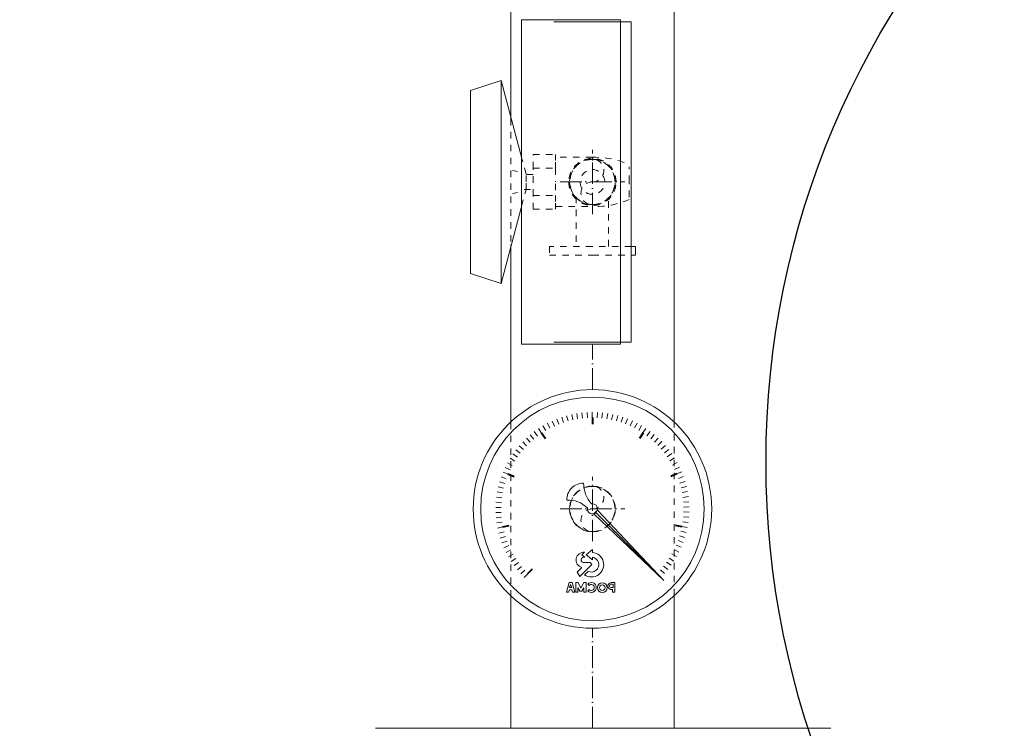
# Model space of a CAD drawing. Header units: millimetres. Extents: x 9824119 to 13672909, y -72394 to 462135.
# Tile 172 of 256: x 10118465 to 10118923, y -974 to -644. Entities that reach past the tile are written whole.
import ezdxf

# ---------------------------------------------------------------- set-up
doc = ezdxf.new("R2010")
doc.units = ezdxf.units.MM
doc.linetypes.add('ADSK_Осевая', pattern=[14, 10, -2, 0, -2])
doc.linetypes.add('ADSK_Скрыто', pattern=[6, 3, -3])
for name, color, linetype, lineweight in [('A-DETL-GENF', 7, 'Continuous', 18), ('A-DETL-HDLN', 7, 'ADSK_Скрыто', 9), ('M-EQPM', 7, 'Continuous', 18), ('P-PIPE', 7, 'Continuous', 18), ('P-PIPE-CNTR', 7, 'ADSK_Осевая', 18)]:
    doc.layers.add(name, color=color, linetype=linetype, lineweight=lineweight)
doc.layers.add('Номера', color=5, linetype='Continuous')
doc.styles.add('ISOCPEUR', font='isocpeui.ttf')

# ---------------------------------------------------------------- blocks, each defined once
blk = doc.blocks.new('ROSMA_Manometr_PreciseMeasurements - 610-619660-В_Этаж 01_Отопление')
at = {"layer": 'P-PIPE', "color": 1, "true_color": 0xff0000}
for p, q in [((-75.5, 33), (-75.5, -13)), ((75.5, 33), (-75.5, 33)), ((75.5, -13), (75.5, 33)), ((-74.5, 18), (-74.5, -18)), ((74.5, -18), (74.5, 18)), ((-75.5, -13), (75.5, -13)), ((-74.5, -18), (74.5, -18))]:
    blk.add_line(p, q, dxfattribs=at)
blk = doc.blocks.new('ROSMA_Thermometr_CorrosionResistant - 51-619661-В_Этаж 01_Отопление')
at = {"layer": 'M-EQPM', "color": 1, "true_color": 0xff0000}
for p, q in [((-10.49, 38.78), (-9.41, 38.78)), ((-10.49, 34.31), (-10.49, 38.78)), ((-9.41, 38.78), (-9.41, 37.49)), ((-9.41, 37.49), (-8.36, 37.49)), ((1.52, 37.49), (2.16, 38.07)), ((4.01, 38.8), (2.96, 38.8)), ((2.96, 38.8), (2.96, 34.23)), ((4.01, 36.69), (4.01, 38.8)), ((4.93, 38.23), (4.01, 36.69)), ((4.08, 34.23), (5.36, 36.84)), ((5.82, 38.23), (4.93, 38.23)), ((5.36, 36.84), (6.69, 34.23)), ((6.76, 36.73), (5.82, 38.23)), ((6.76, 38.8), (6.76, 36.73)), ((7.73, 38.8), (6.76, 38.8)), ((7.73, 34.23), (7.73, 38.8)), ((9.21, 38.8), (8.22, 38.8)), ((8.22, 38.8), (9.42, 34.31)), ((9.56, 37.65), (9.21, 38.8)), ((10.75, 37.65), (9.56, 37.65)), ((11.1, 38.8), (10.75, 37.65)), ((10.87, 34.31), (12.08, 38.8)), ((12.08, 38.8), (11.1, 38.8)), ((-8.59, 34.31), (-10.49, 34.31)), ((-9.57, 36.63), (-8.71, 36.63)), ((-9.57, 35.07), (-9.57, 36.63)), ((-8.71, 35.07), (-9.57, 35.07)), ((2.16, 35.03), (1.53, 35.66)), ((2.96, 34.23), (4.08, 34.23)), ((6.69, 34.23), (7.73, 34.23)), ((9.42, 34.31), (10.87, 34.31)), ((10.18, 35.18), (9.66, 36.63)), ((9.66, 36.63), (10.62, 36.63)), ((10.62, 36.63), (10.18, 35.18)), ((-35.1, 28.16), (-33.12, 26.56)), ((-33.54, 30), (-31.66, 28.3)), ((-31.89, 31.75), (-30.65, 30.51)), ((31.75, 31.89), (29.95, 30.09)), ((33.39, 30.16), (31.5, 28.47)), ((34.94, 28.35), (32.97, 26.76)), ((-37.91, 24.24), (-35.77, 22.87)), ((-36.56, 26.24), (-34.5, 24.75)), ((36.44, 26.4), (34.38, 24.92)), ((37.8, 24.41), (35.67, 23.04)), ((-40.28, 20.05), (-38.01, 18.92)), ((-39.15, 22.18), (-36.95, 20.92)), ((39.05, 22.35), (36.85, 21.1)), ((40.19, 20.23), (37.92, 19.1)), ((-42.2, 15.63), (-39.82, 14.74)), ((-41.3, 17.87), (-38.97, 16.85)), ((41.22, 18.05), (38.89, 17.04)), ((42.13, 15.82), (39.75, 14.93)), ((-43.63, 11.03), (-41.17, 10.4)), ((-42.97, 13.35), (-40.55, 12.59)), ((42.91, 13.54), (40.49, 12.78)), ((43.58, 11.23), (41.12, 10.6)), ((-44.56, 6.3), (-42.04, 5.94)), ((-44.15, 8.68), (-41.66, 8.19)), ((44.11, 8.88), (41.63, 8.38)), ((44.53, 6.5), (42.01, 6.14)), ((-44.97, 1.51), (-42.44, 1.42)), ((-44.83, 3.91), (-42.3, 3.68)), ((44.81, 4.11), (42.28, 3.88)), ((44.97, 1.71), (42.43, 1.62)), ((-44.99, -0.9), (-42.45, -0.86)), ((-44.88, -3.31), (-42.35, -3.13)), ((44.89, -3.11), (42.36, -2.93)), ((44.99, -0.7), (42.46, -0.66)), ((-44.64, -5.71), (-42.12, -5.39)), ((-44.27, -8.09), (-41.77, -7.64)), ((44.3, -7.89), (41.8, -7.44)), ((44.66, -5.51), (42.14, -5.19)), ((-43.77, -10.45), (-41.3, -9.86)), ((-43.15, -12.77), (-40.71, -12.06)), ((43.2, -12.58), (40.77, -11.87)), ((43.82, -10.25), (41.35, -9.67)), ((-42.4, -15.06), (-40.01, -14.22)), ((-41.54, -17.31), (-39.19, -16.34)), ((40.64, -19.33), (38.35, -18.23)), ((41.61, -17.13), (39.27, -16.16)), ((42.47, -14.88), (40.08, -14.03)), ((-40.55, -19.51), (-38.26, -18.42)), ((-39.45, -21.65), (-37.22, -20.44)), ((-38.23, -23.73), (-36.07, -22.4)), ((38.34, -23.56), (36.18, -22.23)), ((39.54, -21.48), (37.31, -20.26)), ((-36.91, -25.75), (-34.82, -24.3)), ((-35.48, -27.68), (-33.47, -26.13)), ((35.6, -27.53), (33.59, -25.97)), ((37.02, -25.58), (34.94, -24.13)), ((-33.94, -29.54), (-32.02, -27.88)), ((-32.31, -31.32), (-30.49, -29.56)), ((-30.59, -33), (-28.86, -31.14)), ((30.74, -32.87), (29.01, -31.01)), ((32.45, -31.17), (30.62, -29.41)), ((34.07, -29.39), (32.16, -27.73)), ((-28.78, -34.59), (-27.15, -32.64)), ((-26.89, -36.08), (-25.37, -34.05)), ((-24.92, -37.47), (-23.51, -35.36)), ((-22.88, -38.75), (-21.58, -36.57)), ((23.05, -38.65), (21.75, -36.47)), ((25.08, -37.36), (23.67, -35.25)), ((27.05, -35.96), (25.53, -33.93)), ((28.93, -34.46), (27.31, -32.52)), ((-20.77, -39.92), (-19.59, -37.67)), ((-18.6, -40.97), (-17.55, -38.67)), ((-16.38, -41.91), (-15.45, -39.55)), ((-14.12, -42.73), (-13.31, -40.32)), ((-11.81, -43.42), (-11.14, -40.97)), ((12, -43.37), (11.33, -40.92)), ((14.31, -42.66), (13.5, -40.26)), ((16.57, -41.84), (15.64, -39.48)), ((18.78, -40.89), (17.73, -38.58)), ((20.95, -39.83), (19.77, -37.58)), ((-9.47, -43.99), (-8.93, -41.51)), ((-7.1, -44.44), (-6.69, -41.93)), ((-4.71, -44.75), (-4.44, -42.23)), ((-2.31, -44.94), (-2.17, -42.41)), ((0.1, -45), (0.1, -42.46)), ((2.51, -44.93), (2.37, -42.39)), ((4.91, -44.73), (4.64, -42.21)), ((7.3, -44.4), (6.89, -41.9)), ((9.66, -43.95), (9.12, -41.47))]:
    blk.add_line(p, q, dxfattribs=at)
at = {"layer": 'M-EQPM', "color": 1, "lineweight": 9, "true_color": 0xff0000}
for p, q in [((0.21, 25.8), (5.92, 31.51)), ((3.74, 30.62), (2.01, 29.05)), ((7.16, 29.43), (4.94, 27.2)), ((5.92, 31.51), (7.16, 29.43)), ((0, 23.7), (2.87, 21.29)), ((0, 22.48), (0, 23.7)), ((1.01, 25), (0.21, 25.8)), ((4.31, 25), (1.01, 25)), ((0, 18.88), (-0.04, 20.24)), ((2.87, 21.29), (0, 18.88)), ((3.61, 22.5), (4.36, 22.51)), ((4.95, 21.33), (3.61, 22.5)), ((3.66, 20.16), (4.95, 21.33))]:
    blk.add_line(p, q, dxfattribs=at)
at = {"layer": 'M-EQPM', "color": 1, "lineweight": 40, "true_color": 0xff0000}
for p, q in [((30.09, 30.09), (27.9, 27.9)), ((-41.73, 8.3), (-38.69, 7.7)), ((41.73, 8.3), (38.69, 7.7)), ((-39.31, -16.28), (-36.45, -15.1)), ((39.31, -16.28), (36.45, -15.1)), ((-23.64, -35.38), (-21.92, -32.8)), ((23.64, -35.38), (21.92, -32.8)), ((0, -42.55), (0, -39.45))]:
    blk.add_line(p, q, dxfattribs=at)
at = {"layer": 'M-EQPM', "color": 1, "true_color": 0xff0000}
for radius in [2.25, 1.3]:
    blk.add_circle((-4.59, 36.63), radius, dxfattribs=at)
for centre, radius, start, end in [((-8.86, 35.93), 1.64, 279.5805, 72.4278), ((0.47, 36.55), 2.28, 41.9353, 318.0647), ((0.51, 36.57), 1.37, 42.2874, 318.3072), ((-8.71, 35.85), 0.779, 270, 90)]:
    blk.add_arc(centre, radius, start, end, dxfattribs=at)
at = {"layer": 'M-EQPM', "color": 1, "lineweight": 9, "true_color": 0xff0000}
for centre, radius, start, end in [((0.46, 25.94), 5.71, 55.0182, 264.9818), ((0.51, 25.91), 3.47, 64.5163, 261.4837), ((4.02, 23.74), 3.59, 264.2544, 75.116), ((3.96, 23.75), 1.3, 287.9903, 74.5821)]:
    blk.add_arc(centre, radius, start, end, dxfattribs=at)
at = {"layer": 'P-PIPE', "color": 1, "true_color": 0xff0000}
for p, q in [((-0.61, 2.29), (-33.27, 33.27)), ((-33.27, 33.27), (-1.45, 1.45)), ((-1.45, 1.45), (-33.27, 33.27)), ((-33.27, 33.27), (-2.29, 0.61)), ((-2.29, 0.61), (-1.45, 1.45)), ((-1.45, 1.45), (-0.61, 2.29))]:
    blk.add_line(p, q, dxfattribs=at)
for centre, radius, start, end in [((0, 0), 55.5, 0, 180), ((0, 0), 52, 0, 180), ((0, 0), 2.37, 349.218, 279.5046), ((0, 0), 55.5, 180, 360), ((0, 0), 52, 180, 0), ((-9.8, -11.83), 13.92, 359.1998, 42.9567), ((11.43, 8.84), 13, 225.5522, 272.4807), ((4.12, -4.15), 7.87, 270, 0.0004)]:
    blk.add_arc(centre, radius, start, end, dxfattribs=at)
blk = doc.blocks.new('Dirt_separator_with_magnet-Caleffi-5466_DN150 - DN65-619662-В_Этаж 01_Отопление')
at = {"layer": 'P-PIPE', "color": 1, "lineweight": 9, "true_color": 0xff0000}
for p, q in [((-317.5, 0), (-317.5, 106)), ((-317.5, -106), (-317.5, 0))]:
    blk.add_line(p, q, dxfattribs=at)
blk = doc.blocks.new('Three_way_tap-Caleffi-690 - 1_2_-619659-В_Этаж 01_Отопление')
at = {"layer": 'A-DETL-HDLN', "color": 1, "true_color": 0xff0000}
for p, q in [((27978.3, -11416.16), (27976.26, -11408.49)), ((27981.6, -11413.43), (27981.6, -11407.08)), ((27981.6, -11407.08), (27992.1, -11407.08)), ((27992.1, -11407.08), (27992.1, -11409.86)), ((28009.22, -11408.32), (27992.1, -11408.32)), ((28009.22, -11408.32), (28009.22, -11409.86)), ((27981.6, -11426.14), (27981.6, -11413.43)), ((27981.6, -11413.43), (27992.1, -11413.43)), ((27992.1, -11410.66), (27992.1, -11413.43)), ((27992.1, -11413.43), (27992.1, -11419.79)), ((28026.33, -11419.79), (28026.33, -11412.76)), ((27981.6, -11416.25), (27977.38, -11416.25)), ((27978.3, -11419.79), (27978.3, -11416.16)), ((27976.26, -11431.08), (27978.3, -11423.41)), ((27977.38, -11423.32), (27981.6, -11423.32)), ((27978.3, -11423.41), (27978.3, -11419.79)), ((27992.1, -11420.59), (27992.1, -11426.14)), ((28026.33, -11426.81), (28026.33, -11419.79)), ((27981.6, -11432.49), (27981.6, -11426.14)), ((27981.6, -11426.14), (27992.1, -11426.14)), ((27992.1, -11426.14), (27992.1, -11428.91)), ((28001.72, -11426.65), (28001.72, -11449.79)), ((28016.72, -11449.79), (28016.72, -11427.97)), ((27976.07, -11431.84), (27976.17, -11431.46)), ((27981.6, -11432.49), (27992.1, -11432.49)), ((27992.1, -11431.25), (27992.1, -11429.72)), ((27992.1, -11429.72), (27992.1, -11432.49)), ((27992.1, -11431.25), (28009.22, -11431.25)), ((27989.22, -11449.79), (27989.22, -11453.79)), ((28009.22, -11449.79), (27989.22, -11449.79)), ((28027.34, -11449.79), (28009.22, -11449.79)), ((27989.22, -11453.79), (28009.22, -11453.79)), ((28009.22, -11453.79), (28027.34, -11453.79))]:
    blk.add_line(p, q, dxfattribs=at)
at = {"layer": 'A-DETL-HDLN', "color": 1, "true_color": 0xff0000, "flags": 128}
for points in [[(28009.22, -11408.32), (28010.82, -11408.31), (28012.41, -11408.36), (28014.01, -11408.48), (28015.6, -11408.66), (28017.18, -11408.91), (28018.75, -11409.22), (28020.31, -11409.59), (28021.85, -11410.02), (28023.37, -11410.51), (28024.87, -11411.07), (28026.33, -11411.68)], [(28026.33, -11427.9), (28024.85, -11428.51), (28023.35, -11429.06), (28021.83, -11429.56), (28020.29, -11429.99), (28018.73, -11430.36), (28017.16, -11430.67), (28015.58, -11430.91), (28013.99, -11431.09), (28012.39, -11431.21), (28010.8, -11431.26), (28009.22, -11431.25)]]:
    blk.add_lwpolyline(points, dxfattribs=at)
at = {"layer": 'A-DETL-HDLN', "color": 1, "true_color": 0xff0000}
for radius, start, end in [(11, 0, 180), (5.75, 0, 180), (11, 180, 0), (5.75, 180, 0)]:
    blk.add_arc((28009.22, -11419.79), radius, start, end, dxfattribs=at)
at = {"layer": 'P-PIPE', "color": 1, "lineweight": 9, "true_color": 0xff0000}
for p, q in [((27966.77, -11372.59), (27952.5, -11377.23)), ((27976.22, -11408.3), (27966.77, -11372.59)), ((27966.77, -11372.59), (27966.77, -11419.79)), ((27952.5, -11377.23), (27952.5, -11419.79)), ((27974.35, -11414.86), (27972.09, -11414.45)), ((27952.5, -11419.79), (27952.5, -11462.34)), ((27966.77, -11419.79), (27966.77, -11466.98)), ((27972.09, -11425.12), (27974.35, -11424.71)), ((27966.77, -11466.98), (27976.06, -11431.87)), ((28029.22, -11449.79), (28027.36, -11449.79)), ((28029.22, -11453.79), (28029.22, -11449.79)), ((28027.36, -11453.79), (28029.22, -11453.79)), ((27952.5, -11462.34), (27966.77, -11466.98))]:
    blk.add_line(p, q, dxfattribs=at)
blk = doc.blocks.new('ADSK_СтальСварка_Врезка - Врезка стальная-619887-В_Этаж 01_Отопление')
at = {"layer": 'A-DETL-HDLN', "color": 1, "true_color": 0xff0000}
for start, end in [(90, 270), (90, 120), (270, 90), (45, 75), (150, 180), (330, 30), (195, 270), (270, 315)]:
    blk.add_arc((28009.22, -11571.94), 10.5, start, end, dxfattribs=at)
blk = doc.blocks.new('ADSK_СтальСварка_Врезка - Врезка стальная-V125-В_Этаж 01_Отопление')
at = {"layer": 'A-DETL-HDLN', "color": 1, "true_color": 0xff0000}
for start, end in [(90, 270), (90, 120), (270, 90), (45, 75), (150, 180), (330, 30), (195, 254.92), (270, 315), (255, 270)]:
    blk.add_arc((28009.22, -11419.79), 10.5, start, end, dxfattribs=at)

msp = doc.modelspace()

# ---------------------------------------------------------------- linework, layer by layer
at = {"layer": 'A-DETL-HDLN', "color": 1, "true_color": 0xff0000}
for p, q in [((10118693.71, -690.27), (10118693.71, -748.78)), ((10118693.71, -831.53), (10118693.71, -911.83)), ((10118769.71, -911.83), (10118769.71, -831.53))]:
    msp.add_line(p, q, dxfattribs=at)
for centre, radius, start, end in [((10118731.71, -719.53), 10.65, 0, 180), ((10118731.71, -719.53), 10.65, 0, 180), ((10118731.71, -714.2), 5.33, 270, 90), ((10118731.71, -714.2), 5.33, 270, 90), ((10118731.71, -719.53), 10.65, 180, 0), ((10118731.71, -719.53), 10.65, 180, 0), ((10118731.71, -724.85), 5.33, 90, 270), ((10118731.71, -724.85), 5.33, 90, 270), ((10118731.71, -871.68), 10.65, 0, 180), ((10118731.71, -866.36), 5.33, 270, 90), ((10118731.71, -871.68), 10.65, 180, 0), ((10118731.71, -877.01), 5.33, 90, 270)]:
    msp.add_arc(centre, radius, start, end, dxfattribs=at)
at = {"layer": 'P-PIPE', "color": 1, "true_color": 0xff0000}
for p, q in [((10118693.71, -606.69), (10118693.71, -690.22)), ((10118769.71, -831.48), (10118769.71, -606.69)), ((10118693.71, -748.83), (10118693.71, -831.48)), ((10118693.71, -911.88), (10118693.71, -973.76)), ((10118769.71, -973.76), (10118769.71, -911.88))]:
    msp.add_line(p, q, dxfattribs=at)
at = {"layer": 'P-PIPE-CNTR', "color": 1, "true_color": 0xff0000}
for p, q in [((10118731.71, -734.53), (10118731.71, -704.53)), ((10118731.71, -734.53), (10118731.71, -704.53)), ((10118716.71, -719.53), (10118746.71, -719.53)), ((10118716.71, -719.53), (10118746.71, -719.53)), ((10118731.71, -816.18), (10118731.71, -795.03)), ((10118731.71, -886.68), (10118731.71, -856.68)), ((10118716.71, -871.68), (10118746.71, -871.68)), ((10118731.71, -973.76), (10118731.71, -927.18))]:
    msp.add_line(p, q, dxfattribs=at)
at = {"layer": 'Номера'}
msp.add_circle((10119212.49, -849.74), 400, dxfattribs=at)

# ---------------------------------------------------------------- block references
at = {"layer": 'A-DETL-GENF', "color": 1, "true_color": 0xff0000, "rotation": 269.9999999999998}
msp.add_blockref('Dirt_separator_with_magnet-Caleffi-5466_DN150 - DN65-619662-В_Этаж 01_Отопление', (10118736.71, -1291.26), dxfattribs=at)
at = {"layer": 'A-DETL-HDLN', "color": 1, "true_color": 0xff0000}
for name in ['Three_way_tap-Caleffi-690 - 1_2_-619659-В_Этаж 01_Отопление', 'ADSK_СтальСварка_Врезка - Врезка стальная-V125-В_Этаж 01_Отопление', 'ADSK_СтальСварка_Врезка - Врезка стальная-619887-В_Этаж 01_Отопление']:
    msp.add_blockref(name, (10090722.49, 10700.26), dxfattribs=at)
at = {"layer": 'P-PIPE', "color": 1, "true_color": 0xff0000}
for name, p, rotation in [('ROSMA_Manometr_PreciseMeasurements - 610-619660-В_Этаж 01_Отопление', (10118731.71, -719.53), 89.99999999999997), ('ROSMA_Thermometr_CorrosionResistant - 51-619661-В_Этаж 01_Отопление', (10118731.71, -871.68), 180)]:
    msp.add_blockref(name, p, dxfattribs=dict(at, rotation=rotation))

# ---------------------------------------------------------------- texts
at = {"char_height": 300, "attachment_point": 1, "style": 'ISOCPEUR'}
for s, insert, width in [('\\pi13638.10589;{\\fISOCPEUR|b0|i0|c204|p34;\\H1.66667x;\\L\\C7;\\P\\pi10874.35036;\\H1.1x;Общие указания\\l\\P\\pi13638.10589;\\P\\pi-900,l1200,t1200;\\H0.72727x;1.^IПроект выполнен на основании задания заказчика и задания на проектирование архитектурно-строительных чертежей.\\P2.^IПроект соответствует действующим нормам :\\P\\pl900,t900;\\fSymbol|b0|i0|c2|p18;·^I\\fISOCPEUR|b0|i0|c204|p34;КМК 2. 04.05-97* "Отопление, вентиляция и кондиционирование воздуха".\\P\\fSymbol|b0|i0|c2|p18;·^I\\fISOCPEUR|b0|i0|c204|p34;ШНК 2.08.02-09* "Общественные здания и сооружение" \\P\\fSymbol|b0|i0|c2|p18;·^I\\fISOCPEUR|b0|i0|c204|p34;КМК 2.01.01-94 "Климатические и физико-геологические данные для проектирования".\\P\\fSymbol|b0|i0|c2|p18;·^I\\fISOCPEUR|b0|i0|c204|p34;КМК 2.01.04-97* "Строительная теплотехника".\\P\\fSymbol|b0|i0|c2|p18;·^I\\fISOCPEUR|b0|i0|c204|p34;ГОСТ 21.602-2003 "Правила выполнения рабочей документации отопления, вентиляции и кондиционирования".\\P\\fSymbol|b0|i0|c2|p18;·^I\\fISOCPEUR|b0|i0|c204|p34;ШНК \\fISOCPEUR|b0|i0|c186|p34;2.01.02-04\\fISOCPEUR|b0|i0|c204|p34; - \\fISOCPEUR|b0|i0|c186|p34;"\\fISOCPEUR|b0|i0|c204|p34;Пожарная безопасность зданий и сооружений\\fISOCPEUR|b0|i0|c186|p34;"\\fISOCPEUR|b0|i0|c204|p34;;\\P\\pl1200,t1200;3.^I  Расчетные параметры наружного воздуха для проектирования отопления, вентиляции и кондиционирования воздуха приняты по КМК 2.01.01-94.\\P\\pi-300,l300,tz;      Для проектирования отопления, вентиляции и кондиционирования воздуха: \\P\\pl1500,t1500;-^IХолодный  период  года Тн\\fISOCPEUR|b0|i0|c186|p34;=-14.0°C\\fISOCPEUR|b0|i0|c204|p34;; I=-12,4 кДж/кг (Парам. Б);\\P-^IТеплый  период  года Тн=33°C; I=55,7 кДж/кг  (Парам. А);\\P-^IТеплый  период  года Тн=37,5°C; I=65,2 кДж/кг (Парам. Б);\\P-^IСкорость ветра  - V=1,6 м/сек - холодный период;\\P-^IСкорость ветра  - V=1,9 м/сек - теплый  период;\\P-^IПродолжительность отопительного периода  Zот.пер.=129суток;\\P-^IСредняя температура отопительного периода  tот.пер.=2,7°C;\\P-^IБарометрическое давление в районе строительства Рбар=950 Гпа.\\P\\pi600,l0,tz;\\P\\pi11458.1097;\\LТЕПЛОСНАБЖЕНИЕ\\P\\pi13638.10589;\\l\\P\\pi0;\\C0;В качестве источника тепла выбран установленный во дворе здания тепловой насос, рассчитанный на работу в температурном режиме 40–30 °C.^J^JСистема отопления спроектирована как двухтрубная, в ней используются напольный фанкойл.\\P^JОсновным источником тепла является тепловой насос. \\P^JОсновное охлаждение осуществляется с помощью\\Pтепловых насосов. Для отвода конденсата, образующегося в фанкойлах, предусмотрены дренажные трубы. Основные водосточные и обратные трубы выполнены из полипропилена. \\P\\pi600;^JОсновные подающие и обратные трубы выполнены из полипропилена. Слив воды из системы осуществляется через регулировочный узел. Для снижения теплопотерь через трубы выполнены работы по теплоизоляции.\\C7; \\P\\pi12278.10827;\\LОТОПЛЕНИЕ\\l\\P\\pi0;  Для достижения  комфортных условий в зимнее время и компенсации теплопотерь в помещениях установлены \\C0;фанкойл\\C7;ы обеспечивающие в помещениях нормируемую температуру воздуха:\\P\\pi-300,l1500,t1500;-^IКабинет врача +20°C.\\P-^IЗал       +22°C.\\P-^IФизиотерапия     +21°C.\\P\\pi0,l0,tz;   На каждом приборе предусматривается устанавка термостатического клапана и запорного крана. Рекомендуется применить трубопроводы стабильные полипропиленовые. Система теплоснабжения \\C0;фанкойл\\C7;ов двухтрубная с принудительной циркуляцией, горизонтальная. Удаление воздуха осуществляется из воздухоспускных кранов установленных в \\C0;фанкойл\\C7;ах. Все монтажные и наладочные работы проводить в соответствии с нормативными документами и инструкциям фирм-изготовителя.}', (9986122.19, 27067.08), 27276.2118), ('{\\fISOCPEUR|b0|i0|c204|p34;\\C7;^I\\A1;\\L\\P\\pi10515.36534;\\H1.33333x;ВЕНТИЛЯЦИЯ\\P\\pi0;\\l^IВ здании предусмотрена приточно-вытяжная вентиляция с естественным и \\Pмеханическим побуждением, для функционально различных и конструктивно раздельных групп \\Pпомещений.   ^I  \\P^IТакже предусматривается естественная вентиляция с удалением и поступлением воздуха через окна и двери.\\P^IУдаление воздуха из помещений производится с помощью вытяжных решеток.\\P^IМатериал воздуховодов - тонколистовая оцинкованная сталь по ГОСТ 14918-80.\\P^IВоздуховоды систем вытяжной вентиляции выполняются класса "Н" (нормально плотный).\\P^IМонтаж систем вентиляции выполнить в соответствии с \\A0;КМК 3.05.01.-9\\A1;7\\P\\A0;\\L\\P\\pi12075.36144;\\P\\pi7995.37164;ПРИМЕЧАНИЯ (ТЕПЛОСНАБЖЕНИЕ)\\P\\pi-900,l900,t900;\\l1.^IЧертеж читать совместно со спецификацией и с другими разделами проекта.\\P2.^IМонтаж оборудования и трубопроводов производить в соответствии с местными \\P\\pi0;действующими нормами и правилами, и требованиями завода-изготовителя оборудования.\\P\\pi-900;3.^IТрубопроводы системы теплоснабжения радиаторов приняты полипропиленовыми.\\P4.^IНа планах и схемах указаны наружный диаметр и толщина стенки полипропиленовых \\P\\pi0;трубопроводов.\\P\\pi-900;5.^IПриборы и трубопроводы нанесены условно.\\P6.^IУклон трубопроводов выполнить согласно схемам в сторону ближайшего вертикального \\P\\pi0;стояка.\\P\\pi-900;7.^IВсе отметки указаны от уровня пола этажа. \\P8.^IКрепить трубу в штробе каждые 2 метра.\\P9.^IТрубопроводы отопления, прокладываемые в полу покрыть трубчатой тепловой изоляцией \\P\\pi0;из вспученного полителена "Isocom" толщиной 9 мм.\\P\\pi-900;10.^IДиаметры запорно-регулирующей арматуры и фильтров соответствуют диаметру \\P\\pi0;трубопроводов, если не указано иное.\\P\\pi3390,l600,tz;\\P\\pi5455.37799,l0;\\LПРИМЕЧАНИЯ (ВЕНТИЛЯЦИЯ И КОНДИЦИОНИРОВАНИЕ)\\l\\P\\pi-900,l900,t900;1.^IВентиляционные системы показаны условно.\\P2.^IЧертеж читать совместно со спецификацией и остальными разделами проекта \\P3.^IВсе неплотности при пересечении инженерными коммуникациями огнестойких стен, \\P\\pi0;перекрытий и перегородок заделать материалами, соответствующими по степени \\Pогнестойкости пересекаемым ограждениям.\\P\\pi-900;4.^IВ сан-узлах двери не оборудованные переточными решетками, предусмотреть с \\P\\pi0;подрезкой дверного полотна, высота щели не менее 20 мм. Если конструкция дверей не \\Pпозволяет предусмотреть щели в нижней части, то необходимо выполнить установку \\Pжалюзийной решетки в нижней половине двери.\\P\\pi-900;5.^IРазместить все приборы для измерения температуры, давления и скорости потока в \\P\\pi0;доступных местах с прямыми секциями труб или воздуховодов наверху или внизу, \\Pсогласно рекомендациям завода изготовителя для точности показаний.\\P\\pi-900;6.^IУстановить расположение диффузоров, отдушин и вентиляционных решеток согласно \\P\\pi0;архитектурным планам потолка, освещения и другим деталям/узлам потолка и \\Pвыполнить незначительные изменения для обеспечения соответствия.\\P\\pi-900;7.^IМонтаж оборудования выполнить в соответствии с местными нормами и правилами, а \\P\\pi0;так же требованиями завода-изготовителя оборудования \\P\\pi-900;8.^IВсе отметки оборудований даны от пола этажа.\\P}', (10015733.61, 26003.42), 24350.7239)]:
    msp.add_mtext(s, dxfattribs=dict(at, insert=insert, width=width))

doc.saveas('drawing.dxf')
